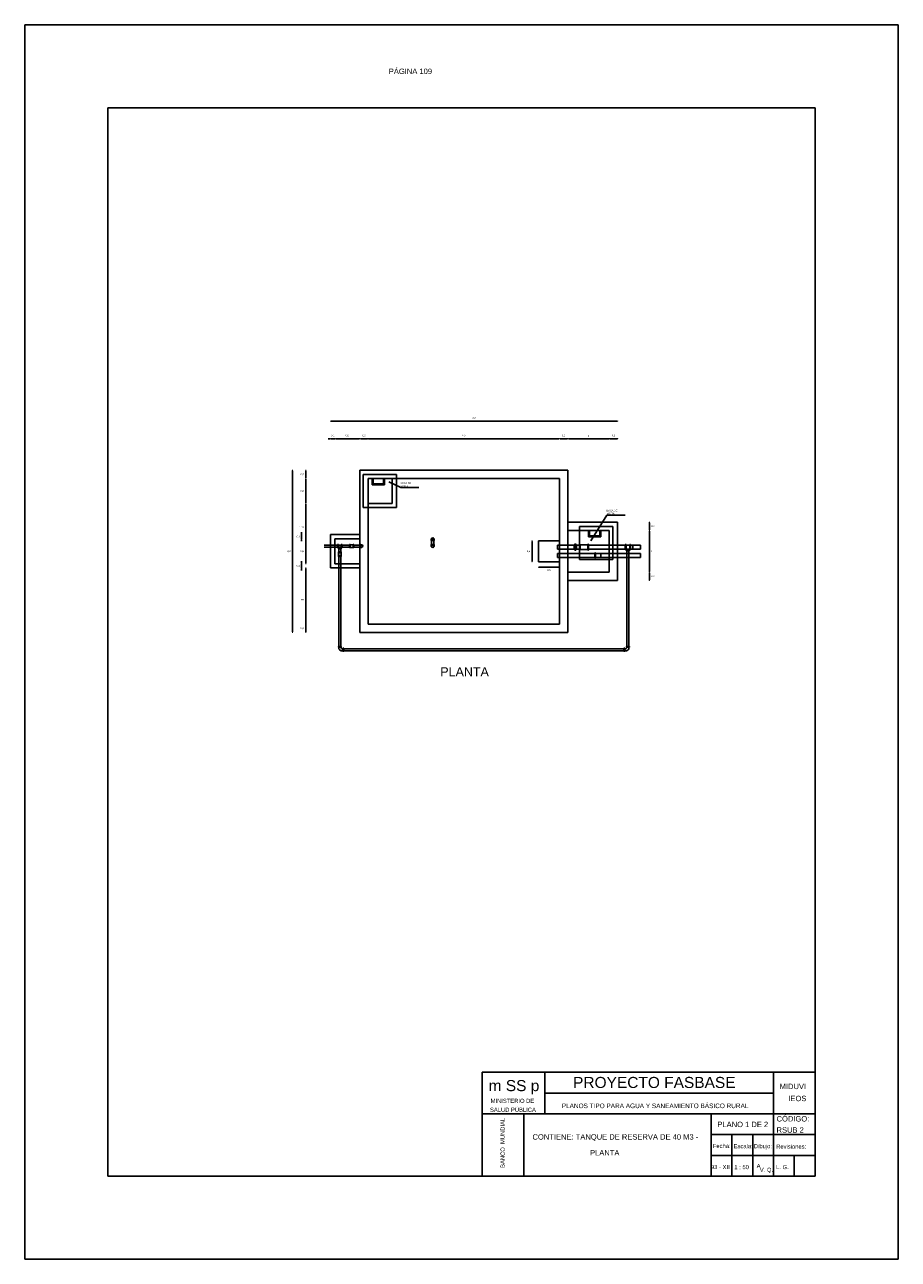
# Model space of a CAD drawing. Header units: metres. Extents: x 1704 to 4131, y 3282 to 4241.
# Tile 6 of 78: x 1854 to 1875, y 4209 to 4239. Entities that reach past the tile are written whole.
import ezdxf
from ezdxf.enums import TextEntityAlignment as Align

# ---------------------------------------------------------------- set-up
doc = ezdxf.new("R2010")
doc.units = ezdxf.units.M
doc.linetypes.add('ACAD_ISO02W100', pattern=[15, 12, -3])
doc.layers.add('Cotas', color=7, linetype='Continuous')
doc.layers.add('Dibujo', color=7, linetype='Continuous')
doc.styles.add('Annotative', font='arial.ttf')
doc.styles.get("Standard").update_dxf_attribs({"font": 'arial.ttf'})
doc.dimstyles.new('Vero', dxfattribs={"dimtxt": 0.04, "dimasz": 0.03, "dimexe": 1.25, "dimexo": 0.625, "dimgap": 0.05, "dimtad": 2, "dimtih": 1, "dimtoh": 1, "dimtxsty": 'Standard', "dimblk": 'DOT', "dimcen": 0, "dimse1": 1, "dimse2": 1, "dimadec": 0, "dimazin": 0, "dimtfac": 1, "dimtix": 1, "dimtmove": 0, "dimatfit": 2, "dimfxl": 1, "dimarcsym": 2})

# ---------------------------------------------------------------- blocks, each defined once
blk = doc.blocks.new('_Dot')
at = {"color": 0, "linetype": 'ByBlock', "lineweight": -2}
blk.add_line((-0.5, 0), (-1, 0), dxfattribs=at)
at = {"color": 0, "linetype": 'ByBlock', "const_width": 0.5}
blk.add_lwpolyline([(-0.25, 0, 1), (0.25, 0, 1)], format="xyb", close=True, dxfattribs=at)
blk = doc.blocks.new('*D233')
at = {"layer": 'Cotas', "color": 0, "linetype": 'ByBlock', "lineweight": -2, "transparency": 16777216}
blk.add_line((1860.86, 4228.05), (1860.86, 4224.21), dxfattribs=at)
at = {"layer": 'Defpoints', "color": 0, "linetype": 'ByBlock', "transparency": 16777216}
for p in [(1862.477, 4228.08), (1860.86, 4224.18), (1862.477, 4224.18)]:
    blk.add_point(p, dxfattribs=at)
at = {"layer": 'Cotas', "color": 0, "linetype": 'ByBlock', "lineweight": -2, "transparency": 16777216, "xscale": 0.03, "yscale": 0.03, "zscale": 0.03}
for p, rotation in [((1860.86, 4228.08), 90), ((1860.86, 4224.18), 270)]:
    blk.add_blockref('_Dot', p, dxfattribs=dict(at, rotation=rotation))
at = {"layer": 'Cotas', "color": 0, "linetype": 'ByBlock', "transparency": 16777216, "insert": (1860.773, 4226.13), "char_height": 0.04, "attachment_point": 5}
blk.add_mtext('3,9', dxfattribs=at)
blk = doc.blocks.new('*D234')
at = {"layer": 'Cotas', "color": 0, "linetype": 'ByBlock', "lineweight": -2, "transparency": 16777216}
blk.add_line((1861.181, 4227.91), (1861.181, 4228.05), dxfattribs=at)
at = {"layer": 'Defpoints', "color": 0, "linetype": 'ByBlock', "transparency": 16777216}
for p in [(1861.181, 4228.08), (1862.477, 4228.08), (1862.677, 4227.88)]:
    blk.add_point(p, dxfattribs=at)
at = {"layer": 'Cotas', "color": 0, "linetype": 'ByBlock', "lineweight": -2, "transparency": 16777216, "xscale": 0.03, "yscale": 0.03, "zscale": 0.03}
for p, rotation in [((1861.181, 4228.08), 90), ((1861.181, 4227.88), 270)]:
    blk.add_blockref('_Dot', p, dxfattribs=dict(at, rotation=rotation))
at = {"layer": 'Cotas', "color": 0, "linetype": 'ByBlock', "transparency": 16777216, "insert": (1861.094, 4227.98), "char_height": 0.04, "attachment_point": 5}
blk.add_mtext('0,2', dxfattribs=at)
blk = doc.blocks.new('*D235')
at = {"layer": 'Cotas', "color": 0, "linetype": 'ByBlock', "lineweight": -2, "transparency": 16777216}
blk.add_line((1861.181, 4227.85), (1861.181, 4227.31), dxfattribs=at)
at = {"layer": 'Defpoints', "color": 0, "linetype": 'ByBlock', "transparency": 16777216}
for p in [(1862.677, 4227.88), (1861.181, 4227.28), (1862.677, 4227.28)]:
    blk.add_point(p, dxfattribs=at)
at = {"layer": 'Cotas', "color": 0, "linetype": 'ByBlock', "lineweight": -2, "transparency": 16777216, "xscale": 0.03, "yscale": 0.03, "zscale": 0.03}
for p, rotation in [((1861.181, 4227.88), 90), ((1861.181, 4227.28), 270)]:
    blk.add_blockref('_Dot', p, dxfattribs=dict(at, rotation=rotation))
at = {"layer": 'Cotas', "color": 0, "linetype": 'ByBlock', "transparency": 16777216, "insert": (1861.094, 4227.58), "char_height": 0.04, "attachment_point": 5}
blk.add_mtext('0,6', dxfattribs=at)
blk = doc.blocks.new('*D236')
at = {"layer": 'Cotas', "color": 0, "linetype": 'ByBlock', "lineweight": -2, "transparency": 16777216}
blk.add_line((1861.181, 4227.25), (1861.181, 4226.16), dxfattribs=at)
at = {"layer": 'Defpoints', "color": 0, "linetype": 'ByBlock', "transparency": 16777216}
for p in [(1862.677, 4227.28), (1861.181, 4226.13), (1862.677, 4226.13)]:
    blk.add_point(p, dxfattribs=at)
at = {"layer": 'Cotas', "color": 0, "linetype": 'ByBlock', "lineweight": -2, "transparency": 16777216, "xscale": 0.03, "yscale": 0.03, "zscale": 0.03}
for p, rotation in [((1861.181, 4227.28), 90), ((1861.181, 4226.13), 270)]:
    blk.add_blockref('_Dot', p, dxfattribs=dict(at, rotation=rotation))
at = {"layer": 'Cotas', "color": 0, "linetype": 'ByBlock', "transparency": 16777216, "insert": (1861.08, 4226.705), "char_height": 0.04, "attachment_point": 5}
blk.add_mtext('1,15', dxfattribs=at)
blk = doc.blocks.new('*D237')
at = {"layer": 'Cotas', "color": 0, "linetype": 'ByBlock', "lineweight": -2, "transparency": 16777216}
for p, q in [((1861.081, 4226.56), (1861.081, 4226.59)), ((1861.081, 4226.43), (1861.081, 4226.53)), ((1861.081, 4226.4), (1861.081, 4226.37))]:
    blk.add_line(p, q, dxfattribs=at)
at = {"layer": 'Defpoints', "color": 0, "linetype": 'ByBlock', "transparency": 16777216}
for p in [(1861.081, 4226.53), (1861.777, 4226.53), (1861.877, 4226.43)]:
    blk.add_point(p, dxfattribs=at)
at = {"layer": 'Cotas', "color": 0, "linetype": 'ByBlock', "lineweight": -2, "transparency": 16777216, "xscale": 0.03, "yscale": 0.03, "zscale": 0.03}
for p, rotation in [((1861.081, 4226.53), 270), ((1861.081, 4226.43), 90)]:
    blk.add_blockref('_Dot', p, dxfattribs=dict(at, rotation=rotation))
at = {"layer": 'Cotas', "color": 0, "linetype": 'ByBlock', "transparency": 16777216, "insert": (1860.998, 4226.48), "char_height": 0.04, "attachment_point": 5}
blk.add_mtext('0,1', dxfattribs=at)
blk = doc.blocks.new('*D238')
at = {"layer": 'Cotas', "color": 0, "linetype": 'ByBlock', "lineweight": -2, "transparency": 16777216}
blk.add_line((1861.181, 4225.86), (1861.181, 4226.4), dxfattribs=at)
at = {"layer": 'Defpoints', "color": 0, "linetype": 'ByBlock', "transparency": 16777216}
for p in [(1861.181, 4226.43), (1861.877, 4226.43), (1861.877, 4225.83)]:
    blk.add_point(p, dxfattribs=at)
at = {"layer": 'Cotas', "color": 0, "linetype": 'ByBlock', "lineweight": -2, "transparency": 16777216, "xscale": 0.03, "yscale": 0.03, "zscale": 0.03}
for p, rotation in [((1861.181, 4226.43), 90), ((1861.181, 4225.83), 270)]:
    blk.add_blockref('_Dot', p, dxfattribs=dict(at, rotation=rotation))
at = {"layer": 'Cotas', "color": 0, "linetype": 'ByBlock', "transparency": 16777216, "insert": (1861.094, 4226.13), "char_height": 0.04, "attachment_point": 5}
blk.add_mtext('0,6', dxfattribs=at)
blk = doc.blocks.new('*D239')
at = {"layer": 'Cotas', "color": 0, "linetype": 'ByBlock', "lineweight": -2, "transparency": 16777216}
for p, q in [((1861.081, 4225.86), (1861.081, 4225.89)), ((1861.081, 4225.83), (1861.081, 4225.73)), ((1861.081, 4225.7), (1861.081, 4225.67))]:
    blk.add_line(p, q, dxfattribs=at)
at = {"layer": 'Defpoints', "color": 0, "linetype": 'ByBlock', "transparency": 16777216}
for p in [(1861.081, 4225.73), (1861.777, 4225.73), (1861.877, 4225.83)]:
    blk.add_point(p, dxfattribs=at)
at = {"layer": 'Cotas', "color": 0, "linetype": 'ByBlock', "lineweight": -2, "transparency": 16777216, "xscale": 0.03, "yscale": 0.03, "zscale": 0.03}
for p, rotation in [((1861.081, 4225.83), 270), ((1861.081, 4225.73), 90)]:
    blk.add_blockref('_Dot', p, dxfattribs=dict(at, rotation=rotation))
at = {"layer": 'Cotas', "color": 0, "linetype": 'ByBlock', "transparency": 16777216, "insert": (1860.998, 4225.78), "char_height": 0.04, "attachment_point": 5}
blk.add_mtext('0,1', dxfattribs=at)
blk = doc.blocks.new('*D240')
at = {"layer": 'Cotas', "color": 0, "linetype": 'ByBlock', "lineweight": -2, "transparency": 16777216}
blk.add_line((1861.181, 4225.7), (1861.181, 4224.21), dxfattribs=at)
at = {"layer": 'Defpoints', "color": 0, "linetype": 'ByBlock', "transparency": 16777216}
for p in [(1862.477, 4225.73), (1861.181, 4224.18), (1862.477, 4224.18)]:
    blk.add_point(p, dxfattribs=at)
at = {"layer": 'Cotas', "color": 0, "linetype": 'ByBlock', "lineweight": -2, "transparency": 16777216, "xscale": 0.03, "yscale": 0.03, "zscale": 0.03}
for p, rotation in [((1861.181, 4225.73), 90), ((1861.181, 4224.18), 270)]:
    blk.add_blockref('_Dot', p, dxfattribs=dict(at, rotation=rotation))
at = {"layer": 'Cotas', "color": 0, "linetype": 'ByBlock', "transparency": 16777216, "insert": (1861.08, 4224.955), "char_height": 0.04, "attachment_point": 5}
blk.add_mtext('1,55', dxfattribs=at)
blk = doc.blocks.new('*D241')
at = {"layer": 'Cotas', "color": 0, "linetype": 'ByBlock', "lineweight": -2, "transparency": 16777216}
blk.add_line((1861.181, 4224.35), (1861.181, 4224.21), dxfattribs=at)
at = {"layer": 'Defpoints', "color": 0, "linetype": 'ByBlock', "transparency": 16777216}
for p in [(1862.677, 4224.38), (1861.181, 4224.18), (1862.477, 4224.18)]:
    blk.add_point(p, dxfattribs=at)
at = {"layer": 'Cotas', "color": 0, "linetype": 'ByBlock', "lineweight": -2, "transparency": 16777216, "xscale": 0.03, "yscale": 0.03, "zscale": 0.03}
for p, rotation in [((1861.181, 4224.38), 90), ((1861.181, 4224.18), 270)]:
    blk.add_blockref('_Dot', p, dxfattribs=dict(at, rotation=rotation))
at = {"layer": 'Cotas', "color": 0, "linetype": 'ByBlock', "transparency": 16777216, "insert": (1861.094, 4224.28), "char_height": 0.04, "attachment_point": 5}
blk.add_mtext('0,2', dxfattribs=at)
blk = doc.blocks.new('*D242')
at = {"layer": 'Cotas', "color": 0, "linetype": 'ByBlock', "lineweight": -2, "transparency": 16777216}
blk.add_line((1866.807, 4225.746), (1867.247, 4225.746), dxfattribs=at)
at = {"layer": 'Defpoints', "color": 0, "linetype": 'ByBlock', "transparency": 16777216}
for p in [(1866.777, 4225.88), (1867.277, 4225.88), (1867.277, 4225.746)]:
    blk.add_point(p, dxfattribs=at)
at = {"layer": 'Cotas', "color": 0, "linetype": 'ByBlock', "lineweight": -2, "transparency": 16777216, "xscale": 0.03, "yscale": 0.03, "zscale": 0.03, "rotation": 180}
blk.add_blockref('_Dot', (1866.777, 4225.746), dxfattribs=at)
at = {"layer": 'Cotas', "color": 0, "linetype": 'ByBlock', "lineweight": -2, "transparency": 16777216, "xscale": 0.03, "yscale": 0.03, "zscale": 0.03}
blk.add_blockref('_Dot', (1867.277, 4225.746), dxfattribs=at)
at = {"layer": 'Cotas', "color": 0, "linetype": 'ByBlock', "transparency": 16777216, "insert": (1867.027, 4225.672), "char_height": 0.04, "attachment_point": 5}
blk.add_mtext('0,5', dxfattribs=at)
blk = doc.blocks.new('*D243')
at = {"layer": 'Cotas', "color": 0, "linetype": 'ByBlock', "lineweight": -2, "transparency": 16777216}
blk.add_line((1866.621, 4226.35), (1866.621, 4225.91), dxfattribs=at)
at = {"layer": 'Defpoints', "color": 0, "linetype": 'ByBlock', "transparency": 16777216}
for p in [(1866.777, 4226.38), (1866.621, 4225.88), (1866.777, 4225.88)]:
    blk.add_point(p, dxfattribs=at)
at = {"layer": 'Cotas', "color": 0, "linetype": 'ByBlock', "lineweight": -2, "transparency": 16777216, "xscale": 0.03, "yscale": 0.03, "zscale": 0.03}
for p, rotation in [((1866.621, 4226.38), 90), ((1866.621, 4225.88), 270)]:
    blk.add_blockref('_Dot', p, dxfattribs=dict(at, rotation=rotation))
at = {"layer": 'Cotas', "color": 0, "linetype": 'ByBlock', "transparency": 16777216, "insert": (1866.534, 4226.13), "char_height": 0.04, "attachment_point": 5}
blk.add_mtext('0,5', dxfattribs=at)
blk = doc.blocks.new('*D244')
at = {"layer": 'Cotas', "color": 0, "linetype": 'ByBlock', "lineweight": -2, "transparency": 16777216}
blk.add_line((1869.44, 4226.66), (1869.44, 4226.8), dxfattribs=at)
at = {"layer": 'Defpoints', "color": 0, "linetype": 'ByBlock', "transparency": 16777216}
for p in [(1868.477, 4226.63), (1868.677, 4226.83), (1869.44, 4226.83)]:
    blk.add_point(p, dxfattribs=at)
at = {"layer": 'Cotas', "color": 0, "linetype": 'ByBlock', "lineweight": -2, "transparency": 16777216, "xscale": 0.03, "yscale": 0.03, "zscale": 0.03}
for p, rotation in [((1869.44, 4226.83), 90), ((1869.44, 4226.63), 270)]:
    blk.add_blockref('_Dot', p, dxfattribs=dict(at, rotation=rotation))
at = {"layer": 'Cotas', "color": 0, "linetype": 'ByBlock', "transparency": 16777216, "insert": (1869.526, 4226.73), "char_height": 0.04, "attachment_point": 5}
blk.add_mtext('0,2', dxfattribs=at)
blk = doc.blocks.new('*D245')
at = {"layer": 'Cotas', "color": 0, "linetype": 'ByBlock', "lineweight": -2, "transparency": 16777216}
blk.add_line((1869.44, 4226.6), (1869.44, 4225.66), dxfattribs=at)
at = {"layer": 'Defpoints', "color": 0, "linetype": 'ByBlock', "transparency": 16777216}
for p in [(1868.477, 4226.63), (1868.477, 4225.63), (1869.44, 4225.63)]:
    blk.add_point(p, dxfattribs=at)
at = {"layer": 'Cotas', "color": 0, "linetype": 'ByBlock', "lineweight": -2, "transparency": 16777216, "xscale": 0.03, "yscale": 0.03, "zscale": 0.03}
for p, rotation in [((1869.44, 4226.63), 90), ((1869.44, 4225.63), 270)]:
    blk.add_blockref('_Dot', p, dxfattribs=dict(at, rotation=rotation))
at = {"layer": 'Cotas', "color": 0, "linetype": 'ByBlock', "transparency": 16777216, "insert": (1869.497, 4226.13), "char_height": 0.04, "attachment_point": 5}
blk.add_mtext('1', dxfattribs=at)
blk = doc.blocks.new('*D246')
at = {"layer": 'Cotas', "color": 0, "linetype": 'ByBlock', "lineweight": -2, "transparency": 16777216}
blk.add_line((1869.44, 4225.6), (1869.44, 4225.46), dxfattribs=at)
at = {"layer": 'Defpoints', "color": 0, "linetype": 'ByBlock', "transparency": 16777216}
for p in [(1868.477, 4225.63), (1868.477, 4225.43), (1869.44, 4225.43)]:
    blk.add_point(p, dxfattribs=at)
at = {"layer": 'Cotas', "color": 0, "linetype": 'ByBlock', "lineweight": -2, "transparency": 16777216, "xscale": 0.03, "yscale": 0.03, "zscale": 0.03}
for p, rotation in [((1869.44, 4225.63), 90), ((1869.44, 4225.43), 270)]:
    blk.add_blockref('_Dot', p, dxfattribs=dict(at, rotation=rotation))
at = {"layer": 'Cotas', "color": 0, "linetype": 'ByBlock', "transparency": 16777216, "insert": (1869.526, 4225.53), "char_height": 0.04, "attachment_point": 5}
blk.add_mtext('0,2', dxfattribs=at)
blk = doc.blocks.new('*D247')
at = {"layer": 'Cotas', "color": 0, "linetype": 'ByBlock', "lineweight": -2, "transparency": 16777216}
blk.add_line((1867.507, 4228.839), (1868.447, 4228.839), dxfattribs=at)
at = {"layer": 'Defpoints', "color": 0, "linetype": 'ByBlock', "transparency": 16777216}
for p in [(1868.477, 4228.839), (1867.477, 4228.08), (1868.477, 4226.63)]:
    blk.add_point(p, dxfattribs=at)
at = {"layer": 'Cotas', "color": 0, "linetype": 'ByBlock', "lineweight": -2, "transparency": 16777216, "xscale": 0.03, "yscale": 0.03, "zscale": 0.03, "rotation": 180}
blk.add_blockref('_Dot', (1867.477, 4228.839), dxfattribs=at)
at = {"layer": 'Cotas', "color": 0, "linetype": 'ByBlock', "lineweight": -2, "transparency": 16777216, "xscale": 0.03, "yscale": 0.03, "zscale": 0.03}
blk.add_blockref('_Dot', (1868.477, 4228.839), dxfattribs=at)
at = {"layer": 'Cotas', "color": 0, "linetype": 'ByBlock', "transparency": 16777216, "insert": (1867.977, 4228.91), "char_height": 0.04, "attachment_point": 5}
blk.add_mtext('1', dxfattribs=at)
blk = doc.blocks.new('*D248')
at = {"layer": 'Cotas', "color": 0, "linetype": 'ByBlock', "lineweight": -2, "transparency": 16777216}
blk.add_line((1868.507, 4228.839), (1868.647, 4228.839), dxfattribs=at)
at = {"layer": 'Defpoints', "color": 0, "linetype": 'ByBlock', "transparency": 16777216}
for p in [(1868.677, 4228.839), (1868.477, 4226.63), (1868.677, 4226.63)]:
    blk.add_point(p, dxfattribs=at)
at = {"layer": 'Cotas', "color": 0, "linetype": 'ByBlock', "lineweight": -2, "transparency": 16777216, "xscale": 0.03, "yscale": 0.03, "zscale": 0.03, "rotation": 180}
blk.add_blockref('_Dot', (1868.477, 4228.839), dxfattribs=at)
at = {"layer": 'Cotas', "color": 0, "linetype": 'ByBlock', "lineweight": -2, "transparency": 16777216, "xscale": 0.03, "yscale": 0.03, "zscale": 0.03}
blk.add_blockref('_Dot', (1868.677, 4228.839), dxfattribs=at)
at = {"layer": 'Cotas', "color": 0, "linetype": 'ByBlock', "transparency": 16777216, "insert": (1868.577, 4228.913), "char_height": 0.04, "attachment_point": 5}
blk.add_mtext('0,2', dxfattribs=at)
blk = doc.blocks.new('*D249')
at = {"layer": 'Cotas', "color": 0, "linetype": 'ByBlock', "lineweight": -2, "transparency": 16777216}
blk.add_line((1867.447, 4228.839), (1867.307, 4228.839), dxfattribs=at)
at = {"layer": 'Defpoints', "color": 0, "linetype": 'ByBlock', "transparency": 16777216}
for p in [(1867.277, 4228.839), (1867.277, 4228.08), (1867.477, 4228.08)]:
    blk.add_point(p, dxfattribs=at)
at = {"layer": 'Cotas', "color": 0, "linetype": 'ByBlock', "lineweight": -2, "transparency": 16777216, "xscale": 0.03, "yscale": 0.03, "zscale": 0.03, "rotation": 180}
blk.add_blockref('_Dot', (1867.277, 4228.839), dxfattribs=at)
at = {"layer": 'Cotas', "color": 0, "linetype": 'ByBlock', "lineweight": -2, "transparency": 16777216, "xscale": 0.03, "yscale": 0.03, "zscale": 0.03}
blk.add_blockref('_Dot', (1867.477, 4228.839), dxfattribs=at)
at = {"layer": 'Cotas', "color": 0, "linetype": 'ByBlock', "transparency": 16777216, "insert": (1867.377, 4228.913), "char_height": 0.04, "attachment_point": 5}
blk.add_mtext('0,2', dxfattribs=at)
blk = doc.blocks.new('*D250')
at = {"layer": 'Cotas', "color": 0, "linetype": 'ByBlock', "lineweight": -2, "transparency": 16777216}
blk.add_line((1867.247, 4228.839), (1862.707, 4228.839), dxfattribs=at)
at = {"layer": 'Defpoints', "color": 0, "linetype": 'ByBlock', "transparency": 16777216}
for p in [(1862.677, 4228.839), (1862.677, 4228.08), (1867.277, 4228.08)]:
    blk.add_point(p, dxfattribs=at)
at = {"layer": 'Cotas', "color": 0, "linetype": 'ByBlock', "lineweight": -2, "transparency": 16777216, "xscale": 0.03, "yscale": 0.03, "zscale": 0.03, "rotation": 180}
blk.add_blockref('_Dot', (1862.677, 4228.839), dxfattribs=at)
at = {"layer": 'Cotas', "color": 0, "linetype": 'ByBlock', "lineweight": -2, "transparency": 16777216, "xscale": 0.03, "yscale": 0.03, "zscale": 0.03}
blk.add_blockref('_Dot', (1867.277, 4228.839), dxfattribs=at)
at = {"layer": 'Cotas', "color": 0, "linetype": 'ByBlock', "transparency": 16777216, "insert": (1864.977, 4228.913), "char_height": 0.04, "attachment_point": 5}
blk.add_mtext('4,6', dxfattribs=at)
blk = doc.blocks.new('*D251')
at = {"layer": 'Cotas', "color": 0, "linetype": 'ByBlock', "lineweight": -2, "transparency": 16777216}
blk.add_line((1862.647, 4228.839), (1862.507, 4228.839), dxfattribs=at)
at = {"layer": 'Defpoints', "color": 0, "linetype": 'ByBlock', "transparency": 16777216}
for p in [(1862.477, 4228.839), (1862.477, 4227.88), (1862.677, 4227.88)]:
    blk.add_point(p, dxfattribs=at)
at = {"layer": 'Cotas', "color": 0, "linetype": 'ByBlock', "lineweight": -2, "transparency": 16777216, "xscale": 0.03, "yscale": 0.03, "zscale": 0.03, "rotation": 180}
blk.add_blockref('_Dot', (1862.477, 4228.839), dxfattribs=at)
at = {"layer": 'Cotas', "color": 0, "linetype": 'ByBlock', "lineweight": -2, "transparency": 16777216, "xscale": 0.03, "yscale": 0.03, "zscale": 0.03}
blk.add_blockref('_Dot', (1862.677, 4228.839), dxfattribs=at)
at = {"layer": 'Cotas', "color": 0, "linetype": 'ByBlock', "transparency": 16777216, "insert": (1862.577, 4228.913), "char_height": 0.04, "attachment_point": 5}
blk.add_mtext('0,2', dxfattribs=at)
blk = doc.blocks.new('*D252')
at = {"layer": 'Cotas', "color": 0, "linetype": 'ByBlock', "lineweight": -2, "transparency": 16777216}
blk.add_line((1861.907, 4228.839), (1862.447, 4228.839), dxfattribs=at)
at = {"layer": 'Defpoints', "color": 0, "linetype": 'ByBlock', "transparency": 16777216}
for p in [(1862.477, 4228.839), (1861.877, 4226.43), (1862.477, 4226.43)]:
    blk.add_point(p, dxfattribs=at)
at = {"layer": 'Cotas', "color": 0, "linetype": 'ByBlock', "lineweight": -2, "transparency": 16777216, "xscale": 0.03, "yscale": 0.03, "zscale": 0.03, "rotation": 180}
blk.add_blockref('_Dot', (1861.877, 4228.839), dxfattribs=at)
at = {"layer": 'Cotas', "color": 0, "linetype": 'ByBlock', "lineweight": -2, "transparency": 16777216, "xscale": 0.03, "yscale": 0.03, "zscale": 0.03}
blk.add_blockref('_Dot', (1862.477, 4228.839), dxfattribs=at)
at = {"layer": 'Cotas', "color": 0, "linetype": 'ByBlock', "transparency": 16777216, "insert": (1862.177, 4228.913), "char_height": 0.04, "attachment_point": 5}
blk.add_mtext('0,6', dxfattribs=at)
blk = doc.blocks.new('*D253')
at = {"layer": 'Cotas', "color": 0, "linetype": 'ByBlock', "lineweight": -2, "transparency": 16777216}
for p, q in [((1861.747, 4228.839), (1861.717, 4228.839)), ((1861.877, 4228.839), (1861.777, 4228.839)), ((1861.907, 4228.839), (1861.937, 4228.839))]:
    blk.add_line(p, q, dxfattribs=at)
at = {"layer": 'Defpoints', "color": 0, "linetype": 'ByBlock', "transparency": 16777216}
for p in [(1861.777, 4228.839), (1861.777, 4226.43), (1861.877, 4226.43)]:
    blk.add_point(p, dxfattribs=at)
at = {"layer": 'Cotas', "color": 0, "linetype": 'ByBlock', "lineweight": -2, "transparency": 16777216, "xscale": 0.03, "yscale": 0.03, "zscale": 0.03}
blk.add_blockref('_Dot', (1861.777, 4228.839), dxfattribs=at)
at = {"layer": 'Cotas', "color": 0, "linetype": 'ByBlock', "lineweight": -2, "transparency": 16777216, "xscale": 0.03, "yscale": 0.03, "zscale": 0.03, "rotation": 180}
blk.add_blockref('_Dot', (1861.877, 4228.839), dxfattribs=at)
at = {"layer": 'Cotas', "color": 0, "linetype": 'ByBlock', "transparency": 16777216, "insert": (1861.827, 4228.913), "char_height": 0.04, "attachment_point": 5}
blk.add_mtext('0,1', dxfattribs=at)
blk = doc.blocks.new('*D254')
at = {"layer": 'Cotas', "color": 0, "linetype": 'ByBlock', "lineweight": -2, "transparency": 16777216}
blk.add_line((1861.807, 4229.261), (1868.647, 4229.261), dxfattribs=at)
at = {"layer": 'Defpoints', "color": 0, "linetype": 'ByBlock', "transparency": 16777216}
for p in [(1868.677, 4229.261), (1868.677, 4226.83), (1861.777, 4226.53)]:
    blk.add_point(p, dxfattribs=at)
at = {"layer": 'Cotas', "color": 0, "linetype": 'ByBlock', "lineweight": -2, "transparency": 16777216, "xscale": 0.03, "yscale": 0.03, "zscale": 0.03, "rotation": 180}
blk.add_blockref('_Dot', (1861.777, 4229.261), dxfattribs=at)
at = {"layer": 'Cotas', "color": 0, "linetype": 'ByBlock', "lineweight": -2, "transparency": 16777216, "xscale": 0.03, "yscale": 0.03, "zscale": 0.03}
blk.add_blockref('_Dot', (1868.677, 4229.261), dxfattribs=at)
at = {"layer": 'Cotas', "color": 0, "linetype": 'ByBlock', "transparency": 16777216, "insert": (1865.227, 4229.335), "char_height": 0.04, "attachment_point": 5}
blk.add_mtext('6,9', dxfattribs=at)

msp = doc.modelspace()

# ---------------------------------------------------------------- linework, layer by layer
at = {"layer": 'Dibujo', "color": 0, "linetype": 'ByBlock'}
for p, q in [((1854.424, 4238.798), (1875.424, 4238.798)), ((1854.424, 4209.098), (1854.424, 4238.798)), ((1854.424, 4238.798), (1857.424, 4238.798)), ((1854.424, 4238.798), (1856.924, 4238.798)), ((1875.424, 4238.798), (1875.424, 4209.098)), ((1856.424, 4236.798), (1856.424, 4211.098)), ((1873.424, 4236.798), (1856.424, 4236.798)), ((1873.424, 4236.798), (1873.424, 4211.098)), ((1867.477, 4228.08), (1862.477, 4228.08)), ((1862.477, 4228.08), (1862.477, 4224.18)), ((1862.558, 4227.18), (1862.558, 4227.98)), ((1862.558, 4227.98), (1863.358, 4227.98)), ((1867.277, 4227.88), (1862.677, 4227.88)), ((1862.677, 4227.88), (1862.677, 4224.38)), ((1862.776, 4227.73), (1862.776, 4227.88)), ((1862.801, 4227.755), (1862.801, 4227.88)), ((1863.051, 4227.88), (1863.051, 4227.755)), ((1863.076, 4227.88), (1863.076, 4227.73)), ((1863.464, 4227.663), (1863.174, 4227.798)), ((1863.258, 4227.88), (1863.258, 4227.28)), ((1863.358, 4227.98), (1863.358, 4227.88)), ((1863.358, 4227.88), (1863.358, 4227.18)), ((1867.277, 4224.38), (1867.277, 4227.88)), ((1867.477, 4224.18), (1867.477, 4228.08)), ((1863.076, 4227.73), (1862.776, 4227.73)), ((1863.051, 4227.755), (1862.801, 4227.755)), ((1863.258, 4227.28), (1862.677, 4227.28)), ((1863.358, 4227.18), (1862.558, 4227.18)), ((1868.421, 4227.002), (1868.033, 4226.383)), ((1867.477, 4226.83), (1868.677, 4226.83)), ((1867.477, 4226.63), (1868.477, 4226.63)), ((1867.76, 4225.93), (1867.76, 4226.73)), ((1867.76, 4226.73), (1868.56, 4226.73)), ((1867.977, 4226.48), (1867.977, 4226.63)), ((1868.002, 4226.505), (1868.002, 4226.63)), ((1868.252, 4226.63), (1868.252, 4226.505)), ((1868.277, 4226.63), (1868.277, 4226.48)), ((1868.477, 4226.63), (1868.477, 4225.63)), ((1868.56, 4226.73), (1868.56, 4226.63)), ((1868.56, 4226.63), (1868.56, 4225.93)), ((1868.677, 4226.83), (1868.677, 4225.43)), ((1862.477, 4226.53), (1861.777, 4226.53)), ((1861.777, 4226.53), (1861.777, 4225.73)), ((1862.477, 4226.43), (1861.877, 4226.43)), ((1861.877, 4226.43), (1861.877, 4225.83)), ((1864.196, 4226.39), (1864.196, 4226.41)), ((1864.266, 4226.41), (1864.196, 4226.41)), ((1864.266, 4226.39), (1864.196, 4226.39)), ((1864.206, 4226.29), (1864.206, 4226.39)), ((1864.256, 4226.29), (1864.256, 4226.39)), ((1864.266, 4226.41), (1864.266, 4226.39)), ((1867.277, 4226.38), (1866.777, 4226.38)), ((1866.777, 4225.88), (1866.777, 4226.38)), ((1868.277, 4226.48), (1867.977, 4226.48)), ((1868.252, 4226.505), (1868.002, 4226.505)), ((1861.944, 4226.28), (1861.622, 4226.28)), ((1861.944, 4226.23), (1861.622, 4226.23)), ((1861.964, 4226.29), (1861.944, 4226.29)), ((1861.944, 4226.29), (1861.944, 4226.22)), ((1861.944, 4226.22), (1861.964, 4226.22)), ((1861.964, 4226.29), (1861.964, 4226.22)), ((1862.034, 4226.28), (1861.964, 4226.28)), ((1861.974, 4226.23), (1861.964, 4226.23)), ((1862.034, 4226.23), (1861.964, 4226.23)), ((1861.974, 4226.208), (1861.964, 4226.208)), ((1861.964, 4226.208), (1861.964, 4226.188)), ((1861.964, 4226.188), (1862.024, 4226.188)), ((1862.034, 4226.115), (1861.964, 4226.115)), ((1861.964, 4226.115), (1861.964, 4226.095)), ((1861.964, 4226.095), (1862.034, 4226.095)), ((1862.034, 4226.025), (1861.964, 4226.025)), ((1861.964, 4226.025), (1861.964, 4226.005)), ((1861.968, 4226.095), (1861.968, 4226.025)), ((1861.974, 4226.23), (1861.974, 4226.208)), ((1862.024, 4226.23), (1861.974, 4226.23)), ((1862.024, 4226.208), (1861.974, 4226.208)), ((1861.974, 4226.188), (1861.974, 4226.115)), ((1862.024, 4226.23), (1862.024, 4226.208)), ((1862.034, 4226.23), (1862.024, 4226.23)), ((1862.034, 4226.208), (1862.024, 4226.208)), ((1862.024, 4226.188), (1862.034, 4226.188)), ((1862.024, 4226.188), (1862.024, 4226.115)), ((1862.028, 4226.095), (1862.028, 4226.025)), ((1862.028, 4226.025), (1862.028, 4226.095)), ((1862.054, 4226.29), (1862.034, 4226.29)), ((1862.034, 4226.29), (1862.034, 4226.22)), ((1862.034, 4226.22), (1862.054, 4226.22)), ((1862.034, 4226.188), (1862.034, 4226.208)), ((1862.034, 4226.095), (1862.034, 4226.115)), ((1862.034, 4226.005), (1862.034, 4226.025)), ((1862.054, 4226.29), (1862.054, 4226.22)), ((1862.229, 4226.28), (1862.054, 4226.28)), ((1862.229, 4226.23), (1862.054, 4226.23)), ((1862.229, 4226.29), (1862.229, 4226.22)), ((1862.249, 4226.29), (1862.229, 4226.29)), ((1862.229, 4226.22), (1862.249, 4226.22)), ((1862.249, 4226.22), (1862.249, 4226.29)), ((1862.249, 4226.285), (1862.319, 4226.285)), ((1862.319, 4226.285), (1862.249, 4226.285)), ((1862.249, 4226.225), (1862.319, 4226.225)), ((1862.319, 4226.29), (1862.319, 4226.22)), ((1862.339, 4226.29), (1862.319, 4226.29)), ((1862.319, 4226.22), (1862.339, 4226.22)), ((1862.339, 4226.22), (1862.339, 4226.29)), ((1862.487, 4226.28), (1862.339, 4226.28)), ((1862.487, 4226.23), (1862.339, 4226.23)), ((1862.507, 4226.29), (1862.487, 4226.29)), ((1862.487, 4226.29), (1862.487, 4226.22)), ((1862.487, 4226.22), (1862.507, 4226.22)), ((1862.507, 4226.29), (1862.507, 4226.22)), ((1864.266, 4226.29), (1864.196, 4226.29)), ((1864.196, 4226.29), (1864.196, 4226.27)), ((1864.266, 4226.27), (1864.196, 4226.27)), ((1864.266, 4226.27), (1864.266, 4226.29)), ((1867.234, 4226.28), (1867.234, 4226.18)), ((1867.63, 4226.28), (1867.234, 4226.28)), ((1867.63, 4226.18), (1867.234, 4226.18)), ((1869.223, 4226.08), (1867.234, 4226.08)), ((1867.234, 4226.08), (1867.234, 4225.98)), ((1867.63, 4226.29), (1867.63, 4226.17)), ((1867.65, 4226.29), (1867.63, 4226.29)), ((1867.65, 4226.17), (1867.63, 4226.17)), ((1867.65, 4226.3), (1867.65, 4226.16)), ((1867.67, 4226.3), (1867.65, 4226.3)), ((1867.67, 4226.16), (1867.65, 4226.16)), ((1867.67, 4226.3), (1867.67, 4226.16)), ((1867.69, 4226.29), (1867.67, 4226.29)), ((1867.69, 4226.17), (1867.67, 4226.17)), ((1867.69, 4226.29), (1867.69, 4226.17)), ((1867.76, 4226.28), (1867.69, 4226.28)), ((1867.76, 4226.18), (1867.69, 4226.18)), ((1867.76, 4226.3), (1867.78, 4226.3)), ((1867.78, 4226.16), (1867.76, 4226.16)), ((1867.78, 4226.3), (1867.78, 4226.16)), ((1867.957, 4226.285), (1867.78, 4226.285)), ((1867.957, 4226.175), (1867.78, 4226.175)), ((1867.957, 4226.3), (1867.977, 4226.3)), ((1867.957, 4226.3), (1867.957, 4226.16)), ((1867.977, 4226.16), (1867.957, 4226.16)), ((1867.977, 4226.3), (1867.977, 4226.16)), ((1868.859, 4226.28), (1867.977, 4226.28)), ((1868.859, 4226.18), (1867.977, 4226.18)), ((1868.127, 4226.095), (1868.147, 4226.095)), ((1868.127, 4226.095), (1868.127, 4225.965)), ((1868.127, 4226.08), (1868.127, 4225.98)), ((1868.147, 4226.095), (1868.147, 4225.965)), ((1868.277, 4226.08), (1868.277, 4225.98)), ((1868.859, 4226.29), (1868.859, 4226.17)), ((1868.879, 4226.29), (1868.859, 4226.29)), ((1868.879, 4226.17), (1868.859, 4226.17)), ((1868.879, 4226.29), (1868.879, 4226.17)), ((1868.969, 4226.28), (1868.879, 4226.28)), ((1868.969, 4226.18), (1868.879, 4226.18)), ((1868.899, 4226.158), (1868.889, 4226.158)), ((1868.889, 4226.158), (1868.889, 4226.138)), ((1868.889, 4226.138), (1868.949, 4226.138)), ((1868.899, 4223.826), (1868.899, 4226.18)), ((1868.949, 4226.18), (1868.899, 4226.18)), ((1868.949, 4226.158), (1868.899, 4226.158)), ((1868.899, 4226.08), (1868.899, 4225.98)), ((1868.949, 4223.826), (1868.949, 4226.18)), ((1868.959, 4226.158), (1868.949, 4226.158)), ((1868.949, 4226.138), (1868.959, 4226.138)), ((1868.959, 4226.138), (1868.959, 4226.158)), ((1868.969, 4226.29), (1868.969, 4226.17)), ((1868.989, 4226.29), (1868.969, 4226.29)), ((1868.989, 4226.17), (1868.969, 4226.17)), ((1868.989, 4226.29), (1868.989, 4226.17)), ((1869.223, 4226.28), (1868.989, 4226.28)), ((1869.223, 4226.18), (1868.989, 4226.18)), ((1869.039, 4226.28), (1869.039, 4226.18)), ((1869.223, 4226.28), (1869.223, 4226.18)), ((1869.223, 4226.08), (1869.223, 4225.98)), ((1861.777, 4225.73), (1862.477, 4225.73)), ((1861.877, 4225.83), (1862.477, 4225.83)), ((1861.964, 4226.005), (1862.034, 4226.005)), ((1861.974, 4226.005), (1861.974, 4223.836)), ((1862.024, 4226.005), (1862.024, 4223.836)), ((1867.277, 4225.88), (1866.777, 4225.88)), ((1869.223, 4225.98), (1867.234, 4225.98)), ((1868.56, 4225.93), (1867.76, 4225.93)), ((1868.147, 4225.965), (1868.127, 4225.965)), ((1867.477, 4225.63), (1868.477, 4225.63)), ((1867.477, 4225.43), (1868.677, 4225.43)), ((1862.677, 4224.38), (1867.277, 4224.38)), ((1862.477, 4224.18), (1867.477, 4224.18)), ((1862.034, 4223.836), (1861.964, 4223.836)), ((1861.964, 4223.836), (1861.964, 4223.826)), ((1862.034, 4223.826), (1861.964, 4223.826)), ((1862.034, 4223.836), (1862.034, 4223.826)), ((1862.072, 4223.796), (1862.072, 4223.726)), ((1862.072, 4223.796), (1862.092, 4223.796)), ((1862.072, 4223.726), (1862.092, 4223.726)), ((1862.092, 4223.796), (1862.092, 4223.726)), ((1862.092, 4223.786), (1868.85, 4223.786)), ((1862.092, 4223.736), (1868.85, 4223.736)), ((1868.83, 4223.796), (1868.83, 4223.726)), ((1868.85, 4223.796), (1868.83, 4223.796)), ((1868.85, 4223.726), (1868.83, 4223.726)), ((1868.85, 4223.796), (1868.85, 4223.726)), ((1868.889, 4223.836), (1868.959, 4223.836)), ((1868.889, 4223.836), (1868.889, 4223.826)), ((1868.889, 4223.826), (1868.959, 4223.826)), ((1868.959, 4223.836), (1868.959, 4223.826)), ((1865.424, 4213.598), (1865.424, 4211.098)), ((1873.424, 4213.598), (1865.424, 4213.598)), ((1866.924, 4213.598), (1866.924, 4212.598)), ((1872.424, 4211.098), (1872.424, 4213.598)), ((1872.424, 4213.098), (1866.924, 4213.098)), ((1873.424, 4212.598), (1865.424, 4212.598)), ((1866.424, 4212.598), (1866.424, 4211.098)), ((1866.424, 4211.098), (1866.424, 4212.598)), ((1870.924, 4211.098), (1870.924, 4212.598)), ((1873.424, 4212.098), (1870.924, 4212.098)), ((1871.424, 4211.098), (1871.424, 4212.098)), ((1871.924, 4211.098), (1871.924, 4212.098)), ((1873.424, 4211.598), (1870.924, 4211.598)), ((1872.924, 4211.098), (1872.924, 4211.598)), ((1873.424, 4211.098), (1856.424, 4211.098)), ((1875.424, 4209.098), (1854.424, 4209.098))]:
    msp.add_line(p, q, dxfattribs=at)
at = {"layer": 'Dibujo', "linetype": 'ACAD_ISO02W100'}
for p, q in [((1863.464, 4227.663), (1863.902, 4227.663)), ((1868.421, 4227.002), (1868.859, 4227.002))]:
    msp.add_line(p, q, dxfattribs=at)
at = {"layer": 'Dibujo', "color": 0, "linetype": 'ByBlock'}
for centre, radius, start, end in [((1864.231, 4226.42), 0.0353, 344.0201, 195.9799), ((1862.517, 4226.255), 0.0353, 254.0201, 105.9799), ((1864.231, 4226.26), 0.0353, 164.0201, 15.9799), ((1862.055, 4223.815), 0.0816, 172.5131, 282.4314), ((1862.067, 4223.828), 0.043, 183.1518, 277.3446), ((1868.856, 4223.828), 0.043, 262.6554, 356.8482), ((1868.868, 4223.815), 0.0816, 257.5686, 7.4869)]:
    msp.add_arc(centre, radius, start, end, dxfattribs=at)

# ---------------------------------------------------------------- texts
at = {"layer": 'Dibujo', "linetype": 'ACAD_ISO02W100'}
for s, height, p in [('BOCA DE ', 0.0412, (1863.455, 4227.747)), ('VISITA ', 0.0412, (1863.461, 4227.677)), ('BOCA DE ', 0.0412, (1868.411, 4227.086)), ('VISITA ', 0.0412, (1868.418, 4227.016)), ('PLANTA', 0.2148, (1864.414, 4223.125))]:
    msp.add_text(s, height=height, dxfattribs=at).set_placement(p)
at = {"layer": 'Dibujo', "color": 0, "linetype": 'ByBlock'}
for s, height, p in [('m SS p', 0.2662, (1865.576, 4213.143)), ('PROYECTO FASBASE', 0.26624, (1867.606, 4213.219)), ('PLANOS TIPO PARA AGUA Y SANEAMIENTO BÁSICO RURAL', 0.11076, (1867.334, 4212.734))]:
    msp.add_text(s, height=height, dxfattribs=at).set_placement(p)
at = {"layer": 'Dibujo', "color": 0, "linetype": 'ByBlock', "style": 'Annotative'}
for s, p in [('MIDUVI', (1872.572, 4213.192)), ('IEOS', (1872.781, 4212.902)), ('PLANO 1 DE 2', (1871.075, 4212.278)), ('CÓDIGO:', (1872.498, 4212.413)), ('CONTIENE: TANQUE DE RESERVA DE 40 M3 -', (1866.63, 4211.977)), ('RSUB 2', (1872.497, 4212.144))]:
    msp.add_text(s, height=0.13, dxfattribs=at).set_placement(p)
at = {"layer": 'Dibujo', "color": 0, "linetype": 'ByBlock'}
for s, p in [('MINISTERIO DE', (1866.148, 4212.86)), ('SALUD PÚBLICA', (1866.16, 4212.645)), ('Fecha:', (1871.179, 4211.775)), ('Escala:', (1871.695, 4211.77)), ('Dibujo:', (1872.171, 4211.77)), ('Revisiones:', (1872.849, 4211.759)), ('93 - XII', (1871.146, 4211.268)), ('1 : 50', (1871.658, 4211.266)), ('A', (1872.066, 4211.293)), ('V. Q.', (1872.254, 4211.2)), ('L. G. ', (1872.658, 4211.267))]:
    msp.add_text(s, height=0.1, dxfattribs=at).set_placement(p, align=Align.CENTER)
msp.add_text('BANCO  MUNDIAL', height=0.1, rotation=90, dxfattribs=at).set_placement((1865.961, 4211.899), align=Align.CENTER)
at = {"layer": 'Dibujo', "color": 0, "linetype": 'ByBlock', "char_height": 0.13, "attachment_point": 1}
for s, insert, width in [('PÁGINA 109', (1863.176, 4237.741), 2.90393), ('PLANTA', (1868.014, 4211.725), 2.33565)]:
    msp.add_mtext(s, dxfattribs=dict(at, insert=insert, width=width))

# ---------------------------------------------------------------- dimensions: what is measured, and where the dimension line sits
at = {"layer": 'Cotas', "color": 0, "linetype": 'ByBlock'}
for base, p1, p2, picture, middle in [((1868.677, 4229.261), (1861.777, 4226.53), (1868.677, 4226.83), '*D254', (1865.227, 4229.335)), ((1861.777, 4228.839), (1861.877, 4226.43), (1861.777, 4226.43), '*D253', (1861.827, 4228.913)), ((1862.477, 4228.839), (1861.877, 4226.43), (1862.477, 4226.43), '*D252', (1862.177, 4228.913)), ((1862.477, 4228.839), (1862.677, 4227.88), (1862.477, 4227.88), '*D251', (1862.577, 4228.913)), ((1862.677, 4228.839), (1867.277, 4228.08), (1862.677, 4228.08), '*D250', (1864.977, 4228.913)), ((1867.277, 4228.839), (1867.477, 4228.08), (1867.277, 4228.08), '*D249', (1867.377, 4228.913)), ((1868.477, 4228.839), (1867.477, 4228.08), (1868.477, 4226.63), '*D247', (1867.977, 4228.91)), ((1868.677, 4228.839), (1868.477, 4226.63), (1868.677, 4226.63), '*D248', (1868.577, 4228.913)), ((1867.277, 4225.746), (1866.777, 4225.88), (1867.277, 4225.88), '*D242', (1867.027, 4225.672))]:
    dim = msp.add_linear_dim(base=base, p1=p1, p2=p2, dimstyle='Vero', dxfattribs=at)
    dim.commit()
    dim.dimension.update_dxf_attribs({"geometry": picture, "text_midpoint": middle})
for base, p1, p2, picture, middle in [((1860.86, 4224.18), (1862.477, 4228.08), (1862.477, 4224.18), '*D233', (1860.773, 4226.13)), ((1861.181, 4228.08), (1862.677, 4227.88), (1862.477, 4228.08), '*D234', (1861.094, 4227.98)), ((1861.181, 4227.28), (1862.677, 4227.88), (1862.677, 4227.28), '*D235', (1861.094, 4227.58)), ((1861.181, 4226.13), (1862.677, 4227.28), (1862.677, 4226.13), '*D236', (1861.08, 4226.705)), ((1869.44, 4226.83), (1868.477, 4226.63), (1868.677, 4226.83), '*D244', (1869.526, 4226.73)), ((1869.44, 4225.63), (1868.477, 4226.63), (1868.477, 4225.63), '*D245', (1869.497, 4226.13)), ((1861.081, 4226.53), (1861.877, 4226.43), (1861.777, 4226.53), '*D237', (1860.998, 4226.48)), ((1861.181, 4226.43), (1861.877, 4225.83), (1861.877, 4226.43), '*D238', (1861.094, 4226.13)), ((1866.621, 4225.88), (1866.777, 4226.38), (1866.777, 4225.88), '*D243', (1866.534, 4226.13)), ((1861.081, 4225.73), (1861.877, 4225.83), (1861.777, 4225.73), '*D239', (1860.998, 4225.78)), ((1861.181, 4224.18), (1862.477, 4225.73), (1862.477, 4224.18), '*D240', (1861.08, 4224.955)), ((1869.44, 4225.43), (1868.477, 4225.63), (1868.477, 4225.43), '*D246', (1869.526, 4225.53)), ((1861.181, 4224.18), (1862.677, 4224.38), (1862.477, 4224.18), '*D241', (1861.094, 4224.28))]:
    dim = msp.add_linear_dim(base=base, p1=p1, p2=p2, angle=90, dimstyle='Vero', dxfattribs=at)
    dim.commit()
    dim.dimension.update_dxf_attribs({"geometry": picture, "text_midpoint": middle})

doc.saveas('drawing.dxf')
